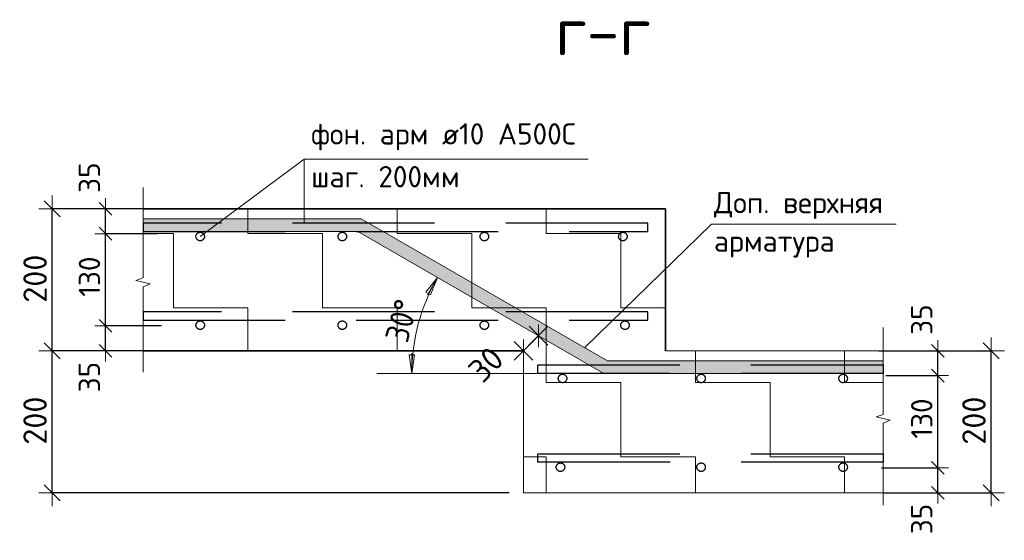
# Model space of a CAD drawing. Header units: metres. Extents: x -38 to 85, y -15 to 19.
# Tile 73 of 93: x 71.709 to 73.095, y 4.188 to 4.921. Entities that reach past the tile are written whole.
import ezdxf

# ---------------------------------------------------------------- set-up
doc = ezdxf.new("R2010")
doc.units = ezdxf.units.M
doc.header["$PDMODE"] = 65
doc.linetypes.add('______2', pattern=[0.27, 0.2, -0.07])
for name, color, linetype, lineweight in [('XR$4$Арм. стержнями нижней зоны', 180, 'Continuous', 35), ('XR$4$ВК__отв в полу 1-2 эт', 220, 'Continuous', 25), ('XR$4$Размерная линия (1)', 7, 'Continuous', 13), ('XR$4$Размерная линия_ общее', 7, 'Continuous', 13), ('XR$4$Текст_ общее_1', 7, 'Continuous', 13)]:
    doc.layers.add(name, color=color, linetype=linetype, lineweight=lineweight)
doc.styles.add('ARIAL', font='arial.ttf')
doc.styles.add('ISOCPEUR', font='txt')
doc.dimstyles.new('DIMSTYLE_15', dxfattribs={"dimtxt": 0.03, "dimasz": 0.03, "dimexe": 0, "dimexo": 0, "dimgap": 0.015, "dimtad": 2, "dimdec": 0, "dimlfac": 1000, "dimrnd": 1, "dimzin": 12, "dimdsep": 46, "dimtxsty": 'ISOCPEUR', "dimblk1": 'ALL_ML_STRICH', "dimblk2": 'ALL_ML_STRICH', "dimsah": 1, "dimcen": 0, "dimclrd": 7, "dimclre": 256, "dimclrt": 7, "dimadec": 0, "dimazin": 0, "dimtfac": 1, "dimtdec": 0, "dimtix": 1, "dimtmove": 2, "dimatfit": 3, "dimfxl": 0, "dimtvp": 1.2, "dimtzin": 0, "dimlwd": 0, "dimlwe": -3, "dimarcsym": 0})
doc.dimstyles.new('DIMSTYLE_17', dxfattribs={"dimtxt": 0.033, "dimasz": 0.0375, "dimexe": 0, "dimexo": 0, "dimgap": 0.0165, "dimtad": 2, "dimdec": 0, "dimlfac": 1000, "dimrnd": 1, "dimzin": 12, "dimdsep": 46, "dimtxsty": 'ISOCPEUR', "dimblk1": 'ALL_ML_STRICH', "dimblk2": 'ALL_ML_STRICH', "dimsah": 1, "dimcen": 0, "dimclrd": 7, "dimclre": 256, "dimclrt": 7, "dimadec": 0, "dimazin": 0, "dimtfac": 1, "dimtdec": 0, "dimtix": 1, "dimtmove": 2, "dimatfit": 3, "dimfxl": 0, "dimtvp": 1.2, "dimtzin": 0, "dimlwd": 0, "dimlwe": -3, "dimarcsym": 0})
doc.dimstyles.new('DIMSTYLE_18', dxfattribs={"dimtxt": 0.03, "dimasz": 0.03, "dimexe": 0, "dimexo": 0, "dimgap": 0.015, "dimtad": 2, "dimdec": 0, "dimlfac": 1000, "dimrnd": 1, "dimzin": 12, "dimdsep": 46, "dimtxsty": 'ISOCPEUR', "dimblk1": 'ALL_ML_STRICH', "dimblk2": 'ALL_ML_STRICH', "dimsah": 1, "dimcen": 0, "dimclrd": 7, "dimclre": 256, "dimclrt": 7, "dimadec": 0, "dimazin": 0, "dimtfac": 1, "dimtdec": 0, "dimtix": 1, "dimtmove": 2, "dimatfit": 3, "dimfxl": 0, "dimtzin": 0, "dimlwd": 0, "dimlwe": -3, "dimarcsym": 0})
doc.dimstyles.new('DIMSTYLE_7', dxfattribs={"dimtxt": 0.033, "dimasz": 0.0375, "dimexe": 0, "dimexo": 0, "dimgap": 0.0165, "dimtad": 2, "dimdec": 0, "dimlfac": 1000, "dimrnd": 1, "dimzin": 12, "dimdsep": 46, "dimtxsty": 'ISOCPEUR', "dimblk1": 'ALL_ML_STRICH', "dimblk2": 'ALL_ML_STRICH', "dimsah": 1, "dimcen": 0, "dimclrd": 7, "dimclre": 256, "dimclrt": 7, "dimadec": 0, "dimazin": 0, "dimtfac": 1, "dimtdec": 0, "dimtix": 1, "dimtmove": 2, "dimatfit": 3, "dimfxl": 0, "dimtzin": 0, "dimlwd": 0, "dimlwe": -3, "dimarcsym": 0})

# ---------------------------------------------------------------- blocks, each defined once
blk = doc.blocks.new('ЭЛЕМЕНТ_УЗОРА_16')
at = {"color": 7, "linetype": 'Continuous', "lineweight": 13, "transparency": 33554687}
blk.add_line((71.8824, 4.4247), (71.8824, 4.4247), dxfattribs=at)
blk.add_lwpolyline([(71.8824, 4.6847), (71.8824, 4.5575), (71.8724, 4.5539), (71.8924, 4.549), (71.8824, 4.5448), (71.8824, 4.4247)], dxfattribs=at)
blk = doc.blocks.new('ЭЛЕМЕНТ_УЗОРА_17')
at = {"color": 7, "linetype": 'Continuous', "lineweight": 13, "transparency": 33554687}
blk.add_line((72.9243, 4.2373), (72.9243, 4.2373), dxfattribs=at)
blk.add_lwpolyline([(72.9243, 4.4873), (72.9243, 4.3651), (72.9143, 4.3616), (72.9343, 4.3568), (72.9243, 4.3528), (72.9243, 4.2373)], dxfattribs=at)
blk = doc.blocks.new('ALL_ML_STRICH')
at = {"color": 0, "linetype": 'ByBlock', "lineweight": -2}
for p, q in [((0, -0.5), (0, 0.5)), ((-1, 0), (0.5, 0)), ((-0.3, -0.3), (0.3, 0.3))]:
    blk.add_line(p, q, dxfattribs=at)
blk = doc.blocks.new('*D218')
at = {"layer": 'DEFPOINTS', "color": 7, "linetype": 'Continuous', "lineweight": 13, "transparency": 33554687}
for p in [(72.9046, 4.4547), (72.9046, 4.2547), (73.0762, 4.2547)]:
    blk.add_point(p, dxfattribs=at)
at = {"layer": 'XR$4$Размерная линия_ общее', "color": 253, "linetype": 'Continuous', "lineweight": -2, "true_color": 0xa0a0a0, "transparency": 33554687}
for p, q in [((72.9246, 4.4547), (73.0762, 4.4547)), ((72.9246, 4.2547), (73.0762, 4.2547))]:
    blk.add_line(p, q, dxfattribs=at)
at = {"layer": 'XR$4$Размерная линия_ общее', "color": 7, "linetype": 'Continuous', "lineweight": -2, "transparency": 33554687}
blk.add_line((73.0762, 4.2547), (73.0762, 4.4547), dxfattribs=at)
at = {"layer": 'XR$4$Размерная линия_ общее', "color": 7, "linetype": 'Continuous', "lineweight": 13, "transparency": 33554687, "xscale": 0.0375, "yscale": 0.0375, "zscale": 0.0375}
for p, rotation in [((73.0762, 4.4547), 90), ((73.0762, 4.2547), 270)]:
    blk.add_blockref('ALL_ML_STRICH', p, dxfattribs=dict(at, rotation=rotation))
at = {"layer": 'XR$4$Размерная линия_ общее', "color": 7, "linetype": 'Continuous', "lineweight": 13, "transparency": 33554687, "insert": (73.0522, 4.3563), "char_height": 0.033, "width": 0.099, "attachment_point": 5, "rotation": 90, "style": 'ISOCPEUR'}
blk.add_mtext('\\A1;{200}', dxfattribs=at)
blk = doc.blocks.new('*D219')
at = {"layer": 'DEFPOINTS', "color": 7, "linetype": 'Continuous', "lineweight": 13, "transparency": 33554687}
for p in [(72.902, 4.2897), (72.9213, 4.2547), (73.0012, 4.2547)]:
    blk.add_point(p, dxfattribs=at)
at = {"layer": 'XR$4$Размерная линия (1)', "color": 9, "linetype": 'Continuous', "lineweight": -2, "true_color": 0xc7c7c7, "transparency": 33554687}
for p, q in [((72.922, 4.2897), (73.0012, 4.2897)), ((72.9413, 4.2547), (73.0012, 4.2547))]:
    blk.add_line(p, q, dxfattribs=at)
at = {"layer": 'XR$4$Размерная линия (1)', "color": 7, "linetype": 'Continuous', "lineweight": -2, "transparency": 33554687}
blk.add_line((73.0012, 4.2547), (73.0012, 4.2897), dxfattribs=at)
at = {"layer": 'XR$4$Размерная линия (1)', "color": 7, "linetype": 'Continuous', "lineweight": 13, "transparency": 33554687, "xscale": 0.03, "yscale": 0.03, "zscale": 0.03}
for p, rotation in [((73.0012, 4.2897), 90), ((73.0012, 4.2547), 270)]:
    blk.add_blockref('ALL_ML_STRICH', p, dxfattribs=dict(at, rotation=rotation))
at = {"layer": 'XR$4$Размерная линия (1)', "color": 7, "linetype": 'Continuous', "lineweight": 13, "transparency": 33554687, "insert": (72.9786, 4.2176), "char_height": 0.03, "width": 0.06, "attachment_point": 5, "rotation": 90, "style": 'ISOCPEUR'}
blk.add_mtext('\\A1;{35}', dxfattribs=at)
blk = doc.blocks.new('*D220')
at = {"layer": 'DEFPOINTS', "color": 7, "linetype": 'Continuous', "lineweight": 13, "transparency": 33554687}
for p in [(72.908, 4.4197), (72.902, 4.2897), (73.0012, 4.2897)]:
    blk.add_point(p, dxfattribs=at)
at = {"layer": 'XR$4$Размерная линия (1)', "color": 9, "linetype": 'Continuous', "lineweight": -2, "true_color": 0xc7c7c7, "transparency": 33554687}
for p, q in [((72.928, 4.4197), (73.0012, 4.4197)), ((72.922, 4.2897), (73.0012, 4.2897))]:
    blk.add_line(p, q, dxfattribs=at)
at = {"layer": 'XR$4$Размерная линия (1)', "color": 7, "linetype": 'Continuous', "lineweight": -2, "transparency": 33554687}
blk.add_line((73.0012, 4.2897), (73.0012, 4.4197), dxfattribs=at)
at = {"layer": 'XR$4$Размерная линия (1)', "color": 7, "linetype": 'Continuous', "lineweight": 13, "transparency": 33554687, "xscale": 0.03, "yscale": 0.03, "zscale": 0.03}
for p, rotation in [((73.0012, 4.4197), 90), ((73.0012, 4.2897), 270)]:
    blk.add_blockref('ALL_ML_STRICH', p, dxfattribs=dict(at, rotation=rotation))
at = {"layer": 'XR$4$Размерная линия (1)', "color": 7, "linetype": 'Continuous', "lineweight": 13, "transparency": 33554687, "insert": (72.9787, 4.3592), "char_height": 0.03, "width": 0.09, "attachment_point": 5, "rotation": 90, "style": 'ISOCPEUR'}
blk.add_mtext('\\A1;{130}', dxfattribs=at)
blk = doc.blocks.new('*D221')
at = {"layer": 'DEFPOINTS', "color": 7, "linetype": 'Continuous', "lineweight": 13, "transparency": 33554687}
for p in [(72.8976, 4.4547), (72.908, 4.4197), (73.0012, 4.4197)]:
    blk.add_point(p, dxfattribs=at)
at = {"layer": 'XR$4$Размерная линия (1)', "color": 9, "linetype": 'Continuous', "lineweight": -2, "true_color": 0xc7c7c7, "transparency": 33554687}
for p, q in [((72.9176, 4.4547), (73.0012, 4.4547)), ((72.928, 4.4197), (73.0012, 4.4197))]:
    blk.add_line(p, q, dxfattribs=at)
at = {"layer": 'XR$4$Размерная линия (1)', "color": 7, "linetype": 'Continuous', "lineweight": -2, "transparency": 33554687}
blk.add_line((73.0012, 4.4197), (73.0012, 4.4547), dxfattribs=at)
at = {"layer": 'XR$4$Размерная линия (1)', "color": 7, "linetype": 'Continuous', "lineweight": 13, "transparency": 33554687, "xscale": 0.03, "yscale": 0.03, "zscale": 0.03}
for p, rotation in [((73.0012, 4.4547), 90), ((73.0012, 4.4197), 270)]:
    blk.add_blockref('ALL_ML_STRICH', p, dxfattribs=dict(at, rotation=rotation))
at = {"layer": 'XR$4$Размерная линия (1)', "color": 7, "linetype": 'Continuous', "lineweight": 13, "transparency": 33554687, "insert": (72.9787, 4.4986), "char_height": 0.03, "width": 0.06, "attachment_point": 5, "rotation": 90, "style": 'ISOCPEUR'}
blk.add_mtext('\\A1;{35}', dxfattribs=at)
blk = doc.blocks.new('*D222')
at = {"layer": 'DEFPOINTS', "color": 7, "linetype": 'Continuous', "lineweight": 13, "transparency": 33554687}
for p in [(71.9285, 4.4897), (71.8294, 4.4547), (71.9092, 4.4547)]:
    blk.add_point(p, dxfattribs=at)
at = {"layer": 'XR$4$Размерная линия (1)', "color": 9, "linetype": 'Continuous', "lineweight": -2, "true_color": 0xc7c7c7, "transparency": 33554687}
for p, q in [((71.9085, 4.4897), (71.8294, 4.4897)), ((71.8892, 4.4547), (71.8294, 4.4547))]:
    blk.add_line(p, q, dxfattribs=at)
at = {"layer": 'XR$4$Размерная линия (1)', "color": 7, "linetype": 'Continuous', "lineweight": -2, "transparency": 33554687}
blk.add_line((71.8294, 4.4547), (71.8294, 4.4897), dxfattribs=at)
at = {"layer": 'XR$4$Размерная линия (1)', "color": 7, "linetype": 'Continuous', "lineweight": 13, "transparency": 33554687, "xscale": 0.03, "yscale": 0.03, "zscale": 0.03}
for p, rotation in [((71.8294, 4.4897), 90), ((71.8294, 4.4547), 270)]:
    blk.add_blockref('ALL_ML_STRICH', p, dxfattribs=dict(at, rotation=rotation))
at = {"layer": 'XR$4$Размерная линия (1)', "color": 7, "linetype": 'Continuous', "lineweight": 13, "transparency": 33554687, "insert": (71.8068, 4.4176), "char_height": 0.03, "width": 0.06, "attachment_point": 5, "rotation": 90, "style": 'ISOCPEUR'}
blk.add_mtext('\\A1;{35}', dxfattribs=at)
blk = doc.blocks.new('*D223')
at = {"layer": 'DEFPOINTS', "color": 7, "linetype": 'Continuous', "lineweight": 13, "transparency": 33554687}
for p in [(71.9225, 4.6197), (71.8294, 4.4897), (71.9285, 4.4897)]:
    blk.add_point(p, dxfattribs=at)
at = {"layer": 'XR$4$Размерная линия (1)', "color": 9, "linetype": 'Continuous', "lineweight": -2, "true_color": 0xc7c7c7, "transparency": 33554687}
for p, q in [((71.9025, 4.6197), (71.8294, 4.6197)), ((71.9085, 4.4897), (71.8294, 4.4897))]:
    blk.add_line(p, q, dxfattribs=at)
at = {"layer": 'XR$4$Размерная линия (1)', "color": 7, "linetype": 'Continuous', "lineweight": -2, "transparency": 33554687}
blk.add_line((71.8294, 4.4897), (71.8294, 4.6197), dxfattribs=at)
at = {"layer": 'XR$4$Размерная линия (1)', "color": 7, "linetype": 'Continuous', "lineweight": 13, "transparency": 33554687, "xscale": 0.03, "yscale": 0.03, "zscale": 0.03}
for p, rotation in [((71.8294, 4.6197), 90), ((71.8294, 4.4897), 270)]:
    blk.add_blockref('ALL_ML_STRICH', p, dxfattribs=dict(at, rotation=rotation))
at = {"layer": 'XR$4$Размерная линия (1)', "color": 7, "linetype": 'Continuous', "lineweight": 13, "transparency": 33554687, "insert": (71.8069, 4.5592), "char_height": 0.03, "width": 0.09, "attachment_point": 5, "rotation": 90, "style": 'ISOCPEUR'}
blk.add_mtext('\\A1;{130}', dxfattribs=at)
blk = doc.blocks.new('*D224')
at = {"layer": 'DEFPOINTS', "color": 7, "linetype": 'Continuous', "lineweight": 13, "transparency": 33554687}
for p in [(71.9329, 4.6547), (71.8294, 4.6197), (71.9225, 4.6197)]:
    blk.add_point(p, dxfattribs=at)
at = {"layer": 'XR$4$Размерная линия (1)', "color": 9, "linetype": 'Continuous', "lineweight": -2, "true_color": 0xc7c7c7, "transparency": 33554687}
for p, q in [((71.9129, 4.6547), (71.8294, 4.6547)), ((71.9025, 4.6197), (71.8294, 4.6197))]:
    blk.add_line(p, q, dxfattribs=at)
at = {"layer": 'XR$4$Размерная линия (1)', "color": 7, "linetype": 'Continuous', "lineweight": -2, "transparency": 33554687}
blk.add_line((71.8294, 4.6197), (71.8294, 4.6547), dxfattribs=at)
at = {"layer": 'XR$4$Размерная линия (1)', "color": 7, "linetype": 'Continuous', "lineweight": 13, "transparency": 33554687, "xscale": 0.03, "yscale": 0.03, "zscale": 0.03}
for p, rotation in [((71.8294, 4.6547), 90), ((71.8294, 4.6197), 270)]:
    blk.add_blockref('ALL_ML_STRICH', p, dxfattribs=dict(at, rotation=rotation))
at = {"layer": 'XR$4$Размерная линия (1)', "color": 7, "linetype": 'Continuous', "lineweight": 13, "transparency": 33554687, "insert": (71.8069, 4.6986), "char_height": 0.03, "width": 0.06, "attachment_point": 5, "rotation": 90, "style": 'ISOCPEUR'}
blk.add_mtext('\\A1;{35}', dxfattribs=at)
blk = doc.blocks.new('*D225')
at = {"layer": 'DEFPOINTS', "color": 7, "linetype": 'Continuous', "lineweight": 13, "transparency": 33554687}
for p in [(71.9259, 4.4547), (71.7544, 4.2547), (72.4179, 4.2547)]:
    blk.add_point(p, dxfattribs=at)
at = {"layer": 'XR$4$Размерная линия_ общее', "color": 253, "linetype": 'Continuous', "lineweight": -2, "true_color": 0xa0a0a0, "transparency": 33554687}
for p, q in [((71.9059, 4.4547), (71.7544, 4.4547)), ((72.3979, 4.2547), (71.7544, 4.2547))]:
    blk.add_line(p, q, dxfattribs=at)
at = {"layer": 'XR$4$Размерная линия_ общее', "color": 7, "linetype": 'Continuous', "lineweight": -2, "transparency": 33554687}
blk.add_line((71.7544, 4.2547), (71.7544, 4.4547), dxfattribs=at)
at = {"layer": 'XR$4$Размерная линия_ общее', "color": 7, "linetype": 'Continuous', "lineweight": 13, "transparency": 33554687, "xscale": 0.0375, "yscale": 0.0375, "zscale": 0.0375}
for p, rotation in [((71.7544, 4.4547), 90), ((71.7544, 4.2547), 270)]:
    blk.add_blockref('ALL_ML_STRICH', p, dxfattribs=dict(at, rotation=rotation))
at = {"layer": 'XR$4$Размерная линия_ общее', "color": 7, "linetype": 'Continuous', "lineweight": 13, "transparency": 33554687, "insert": (71.7304, 4.3563), "char_height": 0.033, "width": 0.099, "attachment_point": 5, "rotation": 90, "style": 'ISOCPEUR'}
blk.add_mtext('\\A1;{200}', dxfattribs=at)
blk = doc.blocks.new('*D226')
at = {"layer": 'DEFPOINTS', "color": 7, "linetype": 'Continuous', "lineweight": 13, "transparency": 33554687}
for p in [(71.9259, 4.6547), (71.7544, 4.4547), (71.9259, 4.4547)]:
    blk.add_point(p, dxfattribs=at)
at = {"layer": 'XR$4$Размерная линия_ общее', "color": 253, "linetype": 'Continuous', "lineweight": -2, "true_color": 0xa0a0a0, "transparency": 33554687}
for p, q in [((71.9059, 4.6547), (71.7544, 4.6547)), ((71.9059, 4.4547), (71.7544, 4.4547))]:
    blk.add_line(p, q, dxfattribs=at)
at = {"layer": 'XR$4$Размерная линия_ общее', "color": 7, "linetype": 'Continuous', "lineweight": -2, "transparency": 33554687}
blk.add_line((71.7544, 4.4547), (71.7544, 4.6547), dxfattribs=at)
at = {"layer": 'XR$4$Размерная линия_ общее', "color": 7, "linetype": 'Continuous', "lineweight": 13, "transparency": 33554687, "xscale": 0.0375, "yscale": 0.0375, "zscale": 0.0375}
for p, rotation in [((71.7544, 4.6547), 90), ((71.7544, 4.4547), 270)]:
    blk.add_blockref('ALL_ML_STRICH', p, dxfattribs=dict(at, rotation=rotation))
at = {"layer": 'XR$4$Размерная линия_ общее', "color": 7, "linetype": 'Continuous', "lineweight": 13, "transparency": 33554687, "insert": (71.7304, 4.5563), "char_height": 0.033, "width": 0.099, "attachment_point": 5, "rotation": 90, "style": 'ISOCPEUR'}
blk.add_mtext('\\A1;{200}', dxfattribs=at)
blk = doc.blocks.new('*D228')
at = {"layer": 'DEFPOINTS', "color": 7, "linetype": 'Continuous', "lineweight": 13, "transparency": 33554687}
for p in [(72.4392, 4.4759), (72.4392, 4.4759), (72.4179, 4.4547)]:
    blk.add_point(p, dxfattribs=at)
at = {"layer": 'XR$4$Размерная линия_ общее', "color": 7, "linetype": 'Continuous', "lineweight": -2, "transparency": 33554687}
blk.add_line((72.4392, 4.4759), (72.4179, 4.4547), dxfattribs=at)
at = {"layer": 'XR$4$Размерная линия_ общее', "color": 253, "linetype": 'Continuous', "lineweight": -2, "true_color": 0xa0a0a0, "transparency": 33554687}
for p, q in [((72.4392, 4.4759), (72.4392, 4.4759)), ((72.4179, 4.4547), (72.4179, 4.4547))]:
    blk.add_line(p, q, dxfattribs=at)
at = {"layer": 'XR$4$Размерная линия_ общее', "color": 7, "linetype": 'Continuous', "lineweight": 13, "transparency": 33554687, "yscale": 0.0375, "zscale": 0.0375}
for p, xscale, rotation in [((72.4179, 4.4547), 0.0375, 224.9999999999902), ((72.4392, 4.4759), 0.03750000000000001, 44.99999999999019)]:
    blk.add_blockref('ALL_ML_STRICH', p, dxfattribs=dict(at, xscale=xscale, rotation=rotation))
at = {"layer": 'XR$4$Размерная линия_ общее', "color": 7, "linetype": 'Continuous', "lineweight": 13, "transparency": 33554687, "insert": (72.3651, 4.4354), "char_height": 0.033, "width": 0.066, "attachment_point": 5, "rotation": 45, "style": 'ISOCPEUR'}
blk.add_mtext('\\A1;{30}', dxfattribs=at)
blk = doc.blocks.new('СЛОЖНЫЙ_ОБЪЕКТ_59')
at = {"linetype": 'Continuous', "lineweight": 13, "transparency": 33554687}
blk.add_hatch(color=7, dxfattribs=at).paths.add_polyline_path([(71.8824, 4.6227), (72.1849, 4.6227), (72.5313, 4.4227), (72.9243, 4.4227), (72.9243, 4.4407), (72.5361, 4.4407), (72.1897, 4.6407), (71.8824, 4.6407)])
at = {"color": 7, "linetype": 'Continuous', "lineweight": 13, "transparency": 33554687}
for p, q in [((72.1897, 4.6407), (71.8824, 4.6407)), ((71.8824, 4.6407), (71.8824, 4.6227)), ((72.5361, 4.4407), (72.1897, 4.6407)), ((72.1849, 4.6227), (71.8824, 4.6227)), ((72.5313, 4.4227), (72.1849, 4.6227)), ((72.9243, 4.4407), (72.5361, 4.4407)), ((72.9243, 4.4407), (72.9243, 4.4227)), ((72.9243, 4.4227), (72.5313, 4.4227))]:
    blk.add_line(p, q, dxfattribs=at)
blk = doc.blocks.new('COMPLEX_ANGLEDIM_0')
at = {"color": 7, "linetype": 'Continuous', "lineweight": 13, "transparency": 33554687}
for p, q in [((72.297, 4.558), (72.2807, 4.5674)), ((72.2806, 4.5371), (72.297, 4.558)), ((72.297, 4.558), (72.2829, 4.5336)), ((72.297, 4.558), (72.2871, 4.5334)), ((72.297, 4.558), (72.297, 4.558)), ((72.297, 4.558), (72.3132, 4.5486)), ((72.2871, 4.5334), (72.2806, 4.5371)), ((72.2607, 4.4227), (72.2607, 4.4508)), ((72.2645, 4.4489), (72.257, 4.4489)), ((72.257, 4.4489), (72.2607, 4.4227)), ((72.2607, 4.4227), (72.2645, 4.4489)), ((72.2607, 4.4227), (72.242, 4.4227)), ((72.2607, 4.4227), (72.2607, 4.4227)), ((72.2607, 4.4227), (72.2795, 4.4227))]:
    blk.add_line(p, q, dxfattribs=at)
blk.add_arc((72.5313, 4.4227), 0.2706, 150, 180, dxfattribs=at)
at = {"color": 7, "linetype": 'Continuous', "lineweight": 13, "transparency": 33554687, "insert": (72.2546, 4.4644), "char_height": 0.033, "width": 0.080962, "attachment_point": 7, "rotation": 75, "style": 'ISOCPEUR'}
blk.add_mtext('\\W0.91;30%%d', dxfattribs=at)

msp = doc.modelspace()

# ---------------------------------------------------------------- hatches: boundary and pattern name
at = {"linetype": 'Continuous', "lineweight": 13, "transparency": 33554687}
h = msp.add_hatch(dxfattribs=at)
h.set_pattern_fill('____', scale=0.105, style=0, pattern_type=2)
h.set_pattern_definition([(0, (0.21, 0.21), (0.105, 0.105), [0.105, -0.105]), (90, (0.21, 0.21), (-0.105, 0.105), [0.105, -0.105])])
h.paths.add_polyline_path([(72.4179, 4.2547), (72.9243, 4.2547), (72.9243, 4.4547), (72.6179, 4.4547), (72.6179, 4.6547), (71.8824, 4.6547), (71.8824, 4.4547), (72.4179, 4.4547)], flags=0)

# ---------------------------------------------------------------- linework, layer by layer
at = {"color": 7, "linetype": 'Continuous', "lineweight": 13, "transparency": 33554687}
for p, q in [((71.9629, 4.6157), (72.1091, 4.7247)), ((72.5313, 4.4227), (72.2113, 4.4227))]:
    msp.add_line(p, q, dxfattribs=at)
at = {"color": 7, "linetype": 'Continuous', "lineweight": 35, "transparency": 33554687}
msp.add_line((72.4179, 4.4547), (71.8824, 4.4547), dxfattribs=at)
at = {"color": 7, "linetype": 'Continuous', "lineweight": 13, "transparency": 33554687}
for points in [[(72.1091, 4.6347), (72.1091, 4.7247), (72.5091, 4.7247)], [(72.5043, 4.4591), (72.6827, 4.6329), (72.9427, 4.6329)]]:
    msp.add_lwpolyline(points, dxfattribs=at)
at = {"color": 7, "linetype": 'Continuous', "lineweight": 35, "transparency": 33554687}
msp.add_lwpolyline([(71.8824, 4.6547), (72.6179, 4.6547), (72.6179, 4.4547)], dxfattribs=at)
at = {"color": 7, "linetype": '______2', "lineweight": -3, "transparency": 33554687}
for points in [[(71.8824, 4.6227), (72.5929, 4.6227), (72.5929, 4.6347), (71.8824, 4.6347), (71.8824, 4.6227)], [(72.9243, 4.4227), (72.438, 4.4227), (72.438, 4.4347), (72.9243, 4.4347), (72.9243, 4.4227)]]:
    msp.add_lwpolyline(points, close=True, dxfattribs=at)
for centre in [(71.9629, 4.6157), (72.1629, 4.6157), (72.3629, 4.6157), (72.5579, 4.6157), (72.473, 4.4157), (72.668, 4.4157), (72.868, 4.4157)]:
    msp.add_circle(centre, 0.006, dxfattribs=at)
at = {"layer": 'XR$4$Арм. стержнями нижней зоны', "color": 7, "linetype": '______2', "lineweight": -3, "transparency": 33554687}
for points in [[(71.8824, 4.4977), (72.5929, 4.4977), (72.5929, 4.5097), (71.8824, 4.5097), (71.8824, 4.4977)], [(72.9243, 4.2977), (72.438, 4.2977), (72.438, 4.3097), (72.9243, 4.3097), (72.9243, 4.2977)]]:
    msp.add_lwpolyline(points, close=True, dxfattribs=at)
for centre in [(71.9629, 4.4907), (72.1629, 4.4907), (72.3629, 4.4907), (72.5609, 4.4907), (72.47, 4.2907), (72.668, 4.2907), (72.868, 4.2907)]:
    msp.add_circle(centre, 0.006, dxfattribs=at)
at = {"layer": 'XR$4$ВК__отв в полу 1-2 эт', "color": 7, "linetype": 'Continuous', "lineweight": 13, "transparency": 33554687}
msp.add_line((72.9243, 4.4547), (72.6179, 4.4547), dxfattribs=at)
msp.add_lwpolyline([(72.4179, 4.4547), (72.4179, 4.2547), (72.9243, 4.2547)], dxfattribs=at)

# ---------------------------------------------------------------- block references
at = {"color": 7, "linetype": 'Continuous', "lineweight": 13, "transparency": 33554687}
for name in ['ЭЛЕМЕНТ_УЗОРА_16', 'СЛОЖНЫЙ_ОБЪЕКТ_59', 'COMPLEX_ANGLEDIM_0', 'ЭЛЕМЕНТ_УЗОРА_17']:
    msp.add_blockref(name, (0, 0), dxfattribs=at)

# ---------------------------------------------------------------- texts
at = {"color": 7, "linetype": 'Continuous', "lineweight": 50, "transparency": 33554687, "insert": (72.5299, 4.905), "char_height": 0.0675, "width": 0.172565, "attachment_point": 5, "style": 'ISOCPEUR'}
msp.add_mtext('\\A1;{\\fISOCPEUR|i0|b0;\\H0.067500;\\W1.000000;\\C7;г-г}\\P', dxfattribs=at)
at = {"layer": 'XR$4$Текст_ общее_1', "color": 7, "linetype": 'Continuous', "lineweight": 13, "transparency": 33554687, "char_height": 0.03, "attachment_point": 1, "style": 'ARIAL'}
for s, insert, width, line_spacing_factor in [('\\A1;{\\fISOCPEUR|i0|b0;\\H0.030000;\\W1.000000;\\C7;фон. арм ø10 А500С}\\P{\\fISOCPEUR|i0|b0;\\H0.030000;\\W1.000000;\\C7;шаг. 200мм}\\P', (72.1189, 4.7753), 0.388864, 1.204819), ('\\A1;{\\fISOCPEUR|i0|b0;\\H0.030000;\\W1.000000;\\C7;Доп. верхняя}\\P{\\fISOCPEUR|i0|b0;\\H0.030000;\\W1.000000;\\C7;арматура}\\P', (72.6861, 4.6785), 0.257222, 1.084337)]:
    msp.add_mtext(s, dxfattribs=dict(at, insert=insert, width=width, line_spacing_factor=line_spacing_factor))

# ---------------------------------------------------------------- dimensions: what is measured, and where the dimension line sits
at = {"layer": 'XR$4$Размерная линия (1)', "color": 7, "linetype": 'Continuous', "lineweight": 13, "transparency": 33554687}
for base, p1, p2, dimstyle, picture, middle in [((71.8294, 4.6547), (71.9025, 4.6197), (71.9129, 4.6547), 'DIMSTYLE_15', '*D224', (71.8069, 4.6986)), ((71.8294, 4.6197), (71.9085, 4.4897), (71.9025, 4.6197), 'DIMSTYLE_18', '*D223', (71.8069, 4.5592)), ((73.0012, 4.4547), (72.928, 4.4197), (72.9176, 4.4547), 'DIMSTYLE_15', '*D221', (72.9787, 4.4986)), ((71.8294, 4.4897), (71.8892, 4.4547), (71.9085, 4.4897), 'DIMSTYLE_15', '*D222', (71.8068, 4.4176)), ((73.0012, 4.4197), (72.922, 4.2897), (72.928, 4.4197), 'DIMSTYLE_18', '*D220', (72.9787, 4.3592)), ((73.0012, 4.2897), (72.9413, 4.2547), (72.922, 4.2897), 'DIMSTYLE_15', '*D219', (72.9786, 4.2176))]:
    dim = msp.add_linear_dim(base=base, p1=p1, p2=p2, angle=90, dimstyle=dimstyle, override={"dimpost": '<>', "dimclrd": 7, "dimclre": 9, "dimclrt": 7, "dimlwd": 0, "dimlwe": 65533}, dxfattribs=at)
    dim.commit()
    dim.dimension.update_dxf_attribs({"geometry": picture, "text_midpoint": middle, "dimtype": 160})
at = {"layer": 'XR$4$Размерная линия_ общее', "color": 7, "linetype": 'Continuous', "lineweight": 13, "transparency": 33554687}
for base, p1, p2, angle, dimstyle, picture, middle in [((71.7544, 4.6547), (71.9059, 4.4547), (71.9059, 4.6547), 90, 'DIMSTYLE_7', '*D226', (71.7304, 4.5563)), ((72.4179, 4.4547), (72.4392, 4.4759), (72.4179, 4.4547), 225, 'DIMSTYLE_17', '*D228', (72.3651, 4.4354)), ((71.7544, 4.4547), (72.3979, 4.2547), (71.9059, 4.4547), 90, 'DIMSTYLE_7', '*D225', (71.7304, 4.3563)), ((73.0762, 4.4547), (72.9246, 4.2547), (72.9246, 4.4547), 90, 'DIMSTYLE_7', '*D218', (73.0522, 4.3563))]:
    dim = msp.add_linear_dim(base=base, p1=p1, p2=p2, angle=angle, dimstyle=dimstyle, override={"dimpost": '<>', "dimclrd": 7, "dimclre": 253, "dimclrt": 7, "dimlwd": 0, "dimlwe": 65533}, dxfattribs=at)
    dim.commit()
    dim.dimension.update_dxf_attribs({"geometry": picture, "text_midpoint": middle, "dimtype": 160})

doc.saveas('drawing.dxf')
